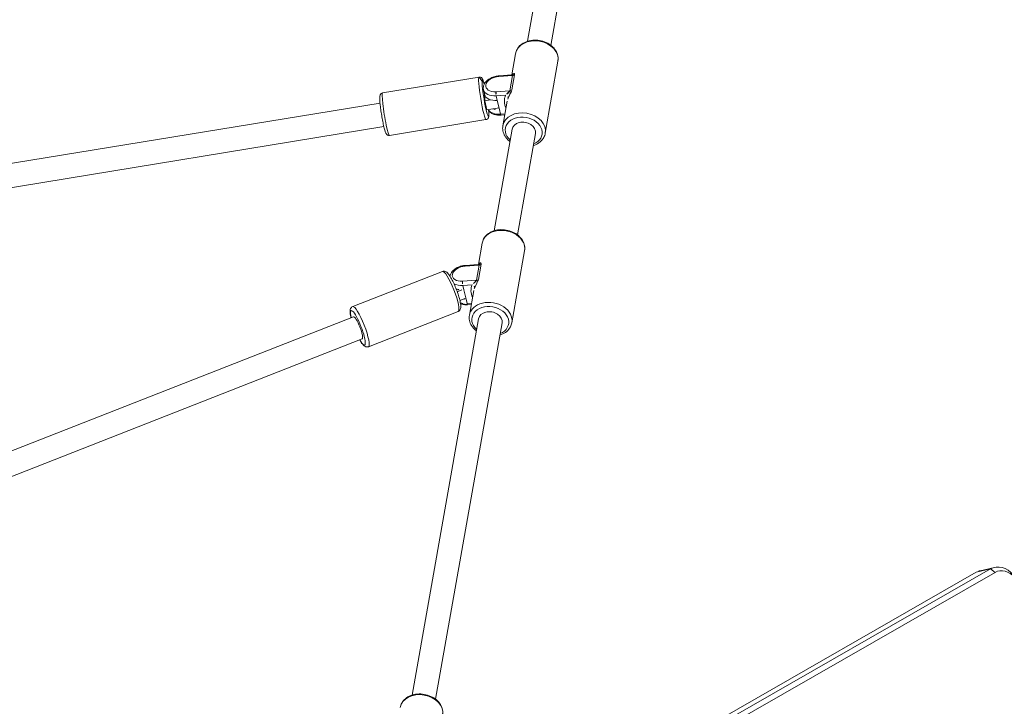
# Model space of a CAD drawing. Extents: x 5477758 to 5478338, y 5918274 to 5918502.
# Tile 114 of 121: x 5477951.685 to 5477952.346, y 5918463.409 to 5918463.871. Entities that reach past the tile are written whole.
import ezdxf

# ---------------------------------------------------------------- set-up
doc = ezdxf.new("R2010")
doc.units = 0
doc.layers.get('0').update_dxf_attribs({"color": 8, "linetype": 'CONTINUOUS', "lineweight": 13})
doc.layers.add('0_PROJEKTOWANE ZABAWKI', color=8, linetype='CONTINUOUS', lineweight=0)

# ---------------------------------------------------------------- blocks, each defined once
blk = doc.blocks.new('zw$CEC1')
for p, q in [((1040.960575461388, -597.1259107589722), (1040.960575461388, -596.1359611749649)), ((1041.297724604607, -596.1737560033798), (1041.004280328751, -596.4299927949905)), ((1059.792832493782, -657.7009848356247), (1041.297724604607, -596.1737560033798)), ((1041.004280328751, -596.4299927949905), (1059.499388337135, -657.9572215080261)), ((1041.004280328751, -597.4199422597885), (1041.004280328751, -596.4299927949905)), ((1059.499388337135, -658.9471710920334), (1041.004280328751, -597.4199422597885)), ((979.5114288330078, -608.5349798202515), (1000.004487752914, -617.267462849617)), ((978.8842089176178, -610.0069156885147), (999.3772678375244, -618.739398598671)), ((1001.145027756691, -617.0469161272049), (1005.670899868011, -618.9754765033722)), ((1000.00819170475, -619.7147997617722), (1001.345499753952, -620.2846523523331)), ((1002.329480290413, -620.510774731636), (1001.376665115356, -620.1047619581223)), ((1005.535193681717, -619.6242020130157), (1011.914677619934, -622.3426216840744)), ((1001.208769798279, -621.1318315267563), (1001.344727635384, -620.2900698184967)), ((1001.248608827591, -621.1637214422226), (1001.398201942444, -620.2375385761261)), ((1001.398201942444, -620.2375385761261), (1002.35101723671, -620.6435512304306)), ((1002.35101723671, -620.6435512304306), (1002.201424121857, -621.5697340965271)), ((1002.4781280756, -621.6204857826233), (1002.579194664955, -620.9947476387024)), ((1002.9857391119, -620.9835896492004), (1004.534063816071, -621.6433602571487)), ((1003.786688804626, -621.324889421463), (1003.738945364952, -621.6204857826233)), ((1003.817284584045, -621.6016240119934), (1003.85713326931, -621.3549072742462)), ((1004.907973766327, -621.096137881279), (1011.287457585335, -623.8145575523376)), ((1002.4781280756, -621.6204857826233), (1002.793332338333, -621.6204857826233)), ((1002.648137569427, -622.0486419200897), (1002.621868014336, -622.4463596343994)), ((1002.793332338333, -621.6204857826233), (1003.423740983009, -621.6204857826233)), ((1003.252276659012, -622.4463596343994), (1003.306826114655, -621.6204857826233)), ((1003.423740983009, -621.6204857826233), (1003.738945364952, -621.6204857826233)), ((1013.055217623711, -622.1220749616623), (1017.581089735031, -624.0506353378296)), ((1000.987371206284, -622.4643156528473), (1000.553924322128, -629.0266579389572)), ((1001.882618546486, -622.3667278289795), (1002.197822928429, -622.3667278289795)), ((1002.621868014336, -622.4463596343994), (1002.164892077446, -622.3667278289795)), ((1003.252276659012, -622.4463596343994), (1002.621868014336, -622.4463596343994)), ((1003.881065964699, -622.6554461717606), (1003.447618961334, -629.2177883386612)), ((1011.91838157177, -624.7899587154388), (1013.255689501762, -625.3598111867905)), ((1017.445383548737, -624.6993609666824), (1041.094642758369, -634.7767610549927)), ((1013.118959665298, -626.206990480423), (1013.254917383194, -625.3652287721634)), ((1013.158798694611, -626.23888027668), (1013.308391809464, -625.3126974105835)), ((1014.239670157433, -625.5859335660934), (1013.286854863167, -625.1799209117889)), ((1013.308391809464, -625.3126974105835), (1014.26120698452, -625.7187101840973)), ((1014.26120698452, -625.7187101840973), (1014.111613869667, -626.6448930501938)), ((1014.388317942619, -626.6956446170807), (1014.489384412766, -626.0699064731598)), ((1014.89592897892, -626.0587484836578), (1016.44425368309, -626.7185192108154)), ((1014.388317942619, -626.6956446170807), (1014.703522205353, -626.6956446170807)), ((1014.703522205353, -626.6956446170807), (1015.333930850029, -626.6956446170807)), ((1015.344314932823, -627.1187059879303), (1015.282111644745, -626.6956446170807)), ((1015.333930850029, -626.6956446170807), (1015.649135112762, -626.6956446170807)), ((1015.696878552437, -626.4000483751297), (1015.649135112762, -626.6956446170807)), ((1015.727474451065, -626.6767829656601), (1015.76732313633, -626.4300661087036)), ((1016.818163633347, -626.1712968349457), (1040.467422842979, -636.2486968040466)), ((1014.672875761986, -626.8396462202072), (1014.719953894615, -627.1598368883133)), ((1016.029405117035, -627.3981359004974), (1016.973268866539, -633.8176093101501)), ((1013.160252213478, -627.819991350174), (1014.104116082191, -634.2394646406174)), ((1001.183977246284, -629.3500974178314), (998.9238150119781, -663.5687185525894)), ((1002.780498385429, -629.4555487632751), (1000.527389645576, -663.5673816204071)), ((1014.775804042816, -634.3394404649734), (1019.084174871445, -663.6418350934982)), ((1016.358784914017, -634.1066925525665), (1020.671201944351, -663.4366065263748))]:
    blk.add_line(p, q)
for centre, major_axis, ratio, start_param, end_param in [((1042.960575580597, -595.9238291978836), (-1.70000000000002, -1.193489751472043e-15), 0.7071067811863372, 5.358160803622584, 6.49262481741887), ((1042.960575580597, -596.1359611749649), (-1.99999999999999, -1.332267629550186e-15), 0.7071067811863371, 5.358160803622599, 6.492624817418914), ((1042.960575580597, -597.1259107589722), (-2.00000000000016, -1.609823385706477e-15), 0.7071067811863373, 0, 0.2094395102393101), ((1000.576609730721, -618.3808579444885), (-0.5684180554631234, -1.333941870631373), 0.7622173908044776, 3.141592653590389, 6.283185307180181), ((1005.102481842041, -620.3094183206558), (0.5684180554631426, 1.333941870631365), 0.7622173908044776, 6.038236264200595e-13, 3.141592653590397), ((1005.221583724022, -620.360170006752), (-0.4900155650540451, -1.14994988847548), 0.7622173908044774, 2.265294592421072, 7.159483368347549), ((1001.240599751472, -620.2375385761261), (-0.07840249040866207, -0.1839919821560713), 0.7622173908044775, 1.884843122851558, 2.641299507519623), ((1005.221583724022, -620.360170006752), (0.3136099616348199, 0.7359679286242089), 0.7622173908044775, 5.994696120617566e-13, 3.141592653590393), ((1002.193415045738, -620.6435512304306), (0.07840249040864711, 0.1839919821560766), 0.7622173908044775, 5.026435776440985, 5.782892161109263), ((1001.725016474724, -621.3667278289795), (-1.874472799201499e-13, -0.8000000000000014), 0.6156614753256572, 4.455825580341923, 7.597418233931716), ((1001.406211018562, -621.1637214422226), (-0.1974412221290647, 0.03188986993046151), 0.1999639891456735, 6.384411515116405e-12, 0.6794331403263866), ((1002.698296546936, -621.0454992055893), (0.1214692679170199, 0.1588874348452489), 0.6354086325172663, 0.1607775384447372, 1.731573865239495), ((1003.43505525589, -619.5988961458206), (-0.64682054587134, -1.517933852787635), 0.7622173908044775, 6.091042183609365, 6.780665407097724), ((1003.554157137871, -619.6496477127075), (-0.5684180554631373, -1.3339418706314), 0.7622173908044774, 6.091042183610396, 6.283185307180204), ((1001.882618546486, -621.3667278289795), (-1.151856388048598e-14, -1.000000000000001), 0.6156614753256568, 0, 1.314232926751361), ((1002.197822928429, -621.3667278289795), (-1.226796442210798e-14, -1.000000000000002), 0.6156614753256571, 0, 1.314232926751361), ((1002.359026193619, -621.5697340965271), (0.1974412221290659, -0.03188986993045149), 0.1999639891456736, 3.821025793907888, 5.391822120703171), ((1003.143435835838, -621.3667278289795), (-2.343125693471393e-13, -1.000000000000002), 0.6156614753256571, 0.1883386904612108, 1.314232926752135), ((1002.828231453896, -621.3667278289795), (-2.34340324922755e-13, -1.000000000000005), 0.6156614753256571, 0.8204199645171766, 1.314232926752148), ((1003.619843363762, -621.5697340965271), (0.1974412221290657, -0.03188986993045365), 0.1999639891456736, 5.39182212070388, 6.283185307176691), ((1012.48679959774, -623.4560168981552), (-0.5684180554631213, -1.333941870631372), 0.7622173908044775, 3.141592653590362, 6.283185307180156), ((1002.434218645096, -622.5598808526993), (-1.446847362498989, 0.09556521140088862), 0.0840586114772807, 4.670069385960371e-12, 3.141592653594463), ((1002.447353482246, -622.3610221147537), (1.247282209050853, -0.08238380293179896), 0.08405861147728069, 2.406622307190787, 7.102389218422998), ((1017.012671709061, -625.3845772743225), (0.5684180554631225, 1.333941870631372), 0.7622173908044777, 6.42698978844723e-13, 3.141592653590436), ((1017.131773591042, -625.4353288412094), (-0.4900155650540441, -1.149949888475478), 0.7622173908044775, 2.265294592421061, 7.159483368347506), ((1017.131773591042, -625.4353288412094), (0.3136099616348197, 0.7359679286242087), 0.7622173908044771, 5.996516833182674e-13, 3.141592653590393), ((1013.150789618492, -625.3126974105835), (-0.07840249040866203, -0.1839919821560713), 0.7622173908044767, 1.884843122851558, 2.641299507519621), ((1014.103604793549, -625.7187101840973), (0.07840249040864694, 0.1839919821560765), 0.7622173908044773, 5.026435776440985, 5.782892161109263), ((1014.608486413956, -626.1206580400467), (0.1214692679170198, 0.1588874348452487), 0.6354086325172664, 0.1607775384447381, 1.731573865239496), ((1015.34524512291, -624.674054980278), (-0.6468205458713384, -1.517933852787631), 0.7622173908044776, 6.091042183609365, 6.780665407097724), ((1015.46434700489, -624.7248066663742), (-0.5684180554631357, -1.333941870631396), 0.7622173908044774, 6.091042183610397, 6.283185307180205), ((1013.635206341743, -626.4418866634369), (-1.87516668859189e-13, -0.8000000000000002), 0.6156614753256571, 4.455825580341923, 7.597418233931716), ((1013.316400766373, -626.23888027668), (-0.197441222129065, 0.03188986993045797), 0.1999639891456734, 2.644021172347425e-12, 0.6794331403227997), ((1014.269216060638, -626.6448930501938), (0.1974412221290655, -0.03188986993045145), 0.1999639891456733, 3.821025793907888, 5.39182212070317), ((1013.792808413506, -626.4418866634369), (1.706412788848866e-13, 0.9999999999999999), 0.6156614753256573, 3.769361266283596, 4.455825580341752), ((1014.108012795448, -626.4418866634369), (1.709188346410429e-13, 1.000000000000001), 0.6156614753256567, 3.871905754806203, 4.455825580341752), ((1014.738421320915, -626.4418866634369), (-2.343958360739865e-13, -0.9999999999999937), 0.615661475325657, 1.161722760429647, 1.314232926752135), ((1015.053625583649, -626.4418866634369), (-2.345901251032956e-13, -1.000000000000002), 0.615661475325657, 0.8216943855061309, 1.314232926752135), ((1015.530033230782, -626.6448930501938), (0.1974412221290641, -0.031889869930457), 0.1999639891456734, 5.391822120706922, 6.283185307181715), ((1014.594828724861, -627.6090636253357), (-1.434576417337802, -0.2109277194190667), 0.1830440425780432, 3.141592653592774, 6.283185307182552), ((1002.000771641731, -629.1222231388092), (1.446847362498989, -0.0955652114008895), 0.08405861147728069, 3.141592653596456, 6.283185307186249), ((1015.538692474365, -634.0285369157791), (1.434576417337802, 0.2109277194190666), 0.1830440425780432, 2.980901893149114e-12, 3.141592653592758), ((1015.567294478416, -634.2230664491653), (-1.236703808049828, -0.1818342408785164), 0.1830440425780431, 2.265294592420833, 7.159483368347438), ((1015.567294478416, -634.2230664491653), (0.7914904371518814, 0.1163739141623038), 0.183044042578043, 0, 3.141592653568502), ((1041.666764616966, -635.8901561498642), (-0.5684180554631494, -1.333941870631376), 0.7622173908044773, 3.141592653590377, 6.28318530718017)]:
    blk.add_ellipse(centre, major_axis=major_axis, ratio=ratio, start_param=start_param, end_param=end_param)
for points, knots in [([(1001.145027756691, -617.0469161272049), (1001.0358325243, -617.0003858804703), (1000.917685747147, -616.9752144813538), (1000.674192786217, -616.9689074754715), (1000.548872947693, -616.9889302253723), (1000.299905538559, -617.072291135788), (1000.176679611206, -617.1379166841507), (999.945378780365, -617.3088376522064), (999.8379675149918, -617.4154894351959), (999.6513266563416, -617.6581873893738), (999.5724444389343, -617.7945498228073), (999.4515016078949, -618.0829184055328), (999.4095153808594, -618.2349228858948), (999.3672835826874, -618.5397117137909), (999.3669545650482, -618.6924842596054), (999.4096881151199, -618.9827027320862), (999.4522577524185, -619.1203591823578), (999.5769245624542, -619.3629161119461), (999.6575990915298, -619.4688318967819), (999.8304538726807, -619.6212176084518), (999.9160768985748, -619.6755480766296), (1000.00819170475, -619.7147997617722)], [1.256749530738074, 1.256749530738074, 1.256749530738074, 1.256749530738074, 1.549785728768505, 1.549785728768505, 1.851549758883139, 1.851549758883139, 2.170430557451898, 2.170430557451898, 2.500845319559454, 2.500845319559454, 2.835019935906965, 2.835019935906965, 3.169762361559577, 3.169762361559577, 3.503864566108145, 3.503864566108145, 3.833854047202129, 3.833854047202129, 4.151143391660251, 4.151143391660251, 4.398342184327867, 4.398342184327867, 4.398342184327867, 4.398342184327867]), ([(1006.301823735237, -619.9508776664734), (1006.299181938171, -619.9175614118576), (1006.295455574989, -619.8845026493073), (1006.269403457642, -619.7075736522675), (1006.226833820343, -619.5699172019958), (1006.102166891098, -619.3273601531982), (1006.021492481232, -619.2214443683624), (1005.848637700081, -619.0690588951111), (1005.763014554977, -619.014728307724), (1005.670899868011, -618.9754765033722)], [6.570589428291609, 6.570589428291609, 6.570589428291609, 6.570589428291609, 6.645457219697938, 6.645457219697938, 6.975446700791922, 6.975446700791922, 7.292736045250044, 7.292736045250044, 7.53993483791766, 7.53993483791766, 7.53993483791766, 7.53993483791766]), ([(1001.376665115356, -620.1047619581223), (1001.326921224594, -620.0835651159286), (1001.294134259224, -620.0886253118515), (1001.269364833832, -620.1226794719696), (1001.272040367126, -620.1478877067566), (1001.29675257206, -620.1932530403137), (1001.311184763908, -620.2118434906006), (1001.334966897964, -620.2352492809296), (1001.339503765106, -620.239499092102), (1001.344272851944, -620.2437613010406)], [-0.7059006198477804, -0.7059006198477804, -0.7059006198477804, -0.7059006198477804, -0.4553058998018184, -0.4553058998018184, -0.2294177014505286, -0.2294177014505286, -0.08823757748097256, -0.08823757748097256, -0.05710798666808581, -0.05710798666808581, -0.05710798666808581, -0.05710798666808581]), ([(1001.338990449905, -620.2272357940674), (1001.338990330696, -620.2272363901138), (1001.338995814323, -620.2272468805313), (1001.339199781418, -620.2276293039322), (1001.341269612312, -620.2310956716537), (1001.345332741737, -620.2479600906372), (1001.347361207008, -620.2593810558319), (1001.346013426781, -620.2805265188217), (1001.345526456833, -620.2851229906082), (1001.344727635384, -620.2900698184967)], [0.2462609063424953, 0.2462609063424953, 0.2462609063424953, 0.2462609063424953, 0.2510164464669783, 0.2510164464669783, 0.3346885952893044, 0.3346885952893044, 0.4014939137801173, 0.4014939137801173, 0.4183607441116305, 0.4183607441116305, 0.4183607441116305, 0.4183607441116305]), ([(1001.344715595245, -620.2900642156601), (1001.34551012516, -620.2851821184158), (1001.34649336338, -620.2804886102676), (1001.35563313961, -620.2456736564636), (1001.373329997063, -620.2269401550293), (1001.398201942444, -620.2375385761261)], [0.4183607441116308, 0.4183607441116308, 0.4183607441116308, 0.4183607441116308, 0.4553058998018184, 0.4553058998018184, 0.7059006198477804, 0.7059006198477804, 0.7059006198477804, 0.7059006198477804]), ([(1002.802037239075, -620.876305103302), (1002.760231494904, -620.8443446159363), (1002.710738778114, -620.8036780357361), (1002.61160504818, -620.7193918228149), (1002.562183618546, -620.67622423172), (1002.480741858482, -620.6091760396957), (1002.448979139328, -620.584085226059), (1002.398749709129, -620.5488729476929), (1002.379804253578, -620.5367183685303), (1002.350488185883, -620.5204672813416), (1002.339645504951, -620.5151063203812), (1002.329480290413, -620.510774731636)], [-0.7066378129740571, -0.7066378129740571, -0.7066378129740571, -0.7066378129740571, -0.4739907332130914, -0.4739907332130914, -0.2642385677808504, -0.2642385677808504, -0.1331434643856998, -0.1331434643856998, -0.05120902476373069, -0.05120902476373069, -3.851859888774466e-33, -3.851859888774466e-33, -3.851859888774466e-33, -3.851859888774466e-33]), ([(1002.35101723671, -620.6435512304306), (1002.35609972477, -620.6457170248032), (1002.361471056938, -620.6490342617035), (1002.375876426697, -620.6604033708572), (1002.385075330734, -620.6700083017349), (1002.409280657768, -620.6997026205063), (1002.424414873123, -620.7224916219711), (1002.46315407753, -620.7856839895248), (1002.486613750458, -620.828490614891), (1002.534228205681, -620.9148856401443), (1002.558345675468, -620.9583787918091), (1002.579194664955, -620.9947476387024)], [3.851859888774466e-33, 3.851859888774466e-33, 3.851859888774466e-33, 3.851859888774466e-33, 0.05120902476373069, 0.05120902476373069, 0.1331434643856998, 0.1331434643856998, 0.2642385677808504, 0.2642385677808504, 0.4739907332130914, 0.4739907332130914, 0.7066378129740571, 0.7066378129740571, 0.7066378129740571, 0.7066378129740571]), ([(1001.882618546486, -622.3667278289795), (1001.814830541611, -622.3667278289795), (1001.747288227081, -622.352657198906), (1001.617507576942, -622.2991009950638), (1001.556198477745, -622.2579874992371), (1001.439100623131, -622.1493992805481), (1001.385866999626, -622.0785466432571), (1001.294173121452, -621.9134885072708), (1001.257571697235, -621.8175073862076), (1001.206798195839, -621.6144194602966), (1001.192806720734, -621.5072438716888), (1001.188481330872, -621.3096953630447), (1001.194608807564, -621.2195074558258), (1001.208769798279, -621.1318315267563)], [1.314232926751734, 1.314232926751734, 1.314232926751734, 1.314232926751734, 1.563032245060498, 1.563032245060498, 1.832996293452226, 1.832996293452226, 2.15093193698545, 2.15093193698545, 2.499293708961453, 2.499293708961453, 2.849480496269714, 2.849480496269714, 3.141592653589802, 3.141592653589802, 3.141592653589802, 3.141592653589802]), ([(1004.534063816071, -621.6433602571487), (1004.643259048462, -621.6898903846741), (1004.761405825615, -621.7150620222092), (1005.004898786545, -621.7213687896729), (1005.130218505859, -621.7013462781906), (1005.379186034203, -621.617985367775), (1005.502411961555, -621.5523597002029), (1005.635837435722, -621.4537642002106), (1005.655376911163, -621.4385544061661), (1005.674603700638, -621.4228135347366)], [4.398342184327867, 4.398342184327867, 4.398342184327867, 4.398342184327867, 4.691378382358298, 4.691378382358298, 4.993142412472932, 4.993142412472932, 5.312023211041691, 5.312023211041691, 5.367687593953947, 5.367687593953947, 5.367687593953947, 5.367687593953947]), ([(1003.258411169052, -622.353484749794), (1003.286664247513, -622.346922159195), (1003.314301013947, -622.337993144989), (1003.406766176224, -622.2998358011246), (1003.466632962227, -622.260138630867), (1003.572085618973, -622.1639592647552), (1003.617903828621, -622.1074571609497), (1003.696424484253, -621.982670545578), (1003.729155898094, -621.9143112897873), (1003.781826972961, -621.7694478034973), (1003.801749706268, -621.6929247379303), (1003.815904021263, -621.6100506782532), (1003.816603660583, -621.6058403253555), (1003.817284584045, -621.6016240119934)], [5.110993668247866, 5.110993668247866, 5.110993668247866, 5.110993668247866, 5.217751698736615, 5.217751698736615, 5.48059828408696, 5.48059828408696, 5.743444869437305, 5.743444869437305, 6.006291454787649, 6.006291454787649, 6.269138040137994, 6.269138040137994, 6.283185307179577, 6.283185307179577, 6.283185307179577, 6.283185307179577]), ([(1013.055217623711, -622.1220749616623), (1012.946022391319, -622.075544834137), (1012.827875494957, -622.0503733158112), (1012.584382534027, -622.0440664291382), (1012.459062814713, -622.0640890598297), (1012.210095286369, -622.1474498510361), (1012.086869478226, -622.2130755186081), (1011.855568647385, -622.3839966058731), (1011.748157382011, -622.4906482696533), (1011.561516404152, -622.7333462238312), (1011.482634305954, -622.869708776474), (1011.361691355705, -623.1580772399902), (1011.31970512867, -623.3100817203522), (1011.277473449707, -623.6148706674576), (1011.277144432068, -623.7676430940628), (1011.31987786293, -624.0578616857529), (1011.362447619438, -624.1955180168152), (1011.487114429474, -624.4380750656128), (1011.567788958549, -624.5439908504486), (1011.7406437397, -624.6963764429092), (1011.826266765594, -624.750706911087), (1011.91838157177, -624.7899587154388)], [1.256749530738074, 1.256749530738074, 1.256749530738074, 1.256749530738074, 1.549785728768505, 1.549785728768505, 1.851549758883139, 1.851549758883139, 2.170430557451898, 2.170430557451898, 2.500845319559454, 2.500845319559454, 2.835019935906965, 2.835019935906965, 3.169762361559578, 3.169762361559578, 3.503864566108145, 3.503864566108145, 3.833854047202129, 3.833854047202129, 4.151143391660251, 4.151143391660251, 4.398342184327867, 4.398342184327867, 4.398342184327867, 4.398342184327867]), ([(1000.987371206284, -622.4643156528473), (1000.989013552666, -622.4394515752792), (1000.995388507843, -622.4151387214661), (1001.014040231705, -622.3722019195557), (1001.026423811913, -622.354329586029), (1001.053244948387, -622.3232029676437), (1001.067453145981, -622.3117643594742), (1001.097951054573, -622.2904688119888), (1001.112835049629, -622.2832951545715), (1001.154768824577, -622.2653585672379), (1001.177146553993, -622.2599996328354), (1001.258164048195, -622.2429957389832), (1001.321700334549, -622.2371519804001), (1001.439837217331, -622.2306767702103), (1001.480866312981, -622.2291408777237), (1001.524941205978, -622.2281118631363)], [5.378392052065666, 5.378392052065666, 5.378392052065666, 5.378392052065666, 5.408482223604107, 5.408482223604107, 5.441585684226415, 5.441585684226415, 5.482916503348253, 5.482916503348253, 5.542330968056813, 5.542330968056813, 5.670228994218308, 5.670228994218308, 5.984388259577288, 5.984388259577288, 6.132234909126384, 6.132234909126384, 6.132234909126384, 6.132234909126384]), ([(1003.306821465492, -622.3397554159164), (1003.400541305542, -622.3531770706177), (1003.482351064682, -622.3670154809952), (1003.638492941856, -622.399710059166), (1003.690973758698, -622.4043955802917), (1003.784816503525, -622.4624109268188), (1003.798716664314, -622.4719220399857), (1003.830554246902, -622.5026174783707), (1003.849419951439, -622.5239642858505), (1003.873813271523, -622.5805660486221), (1003.880940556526, -622.6083300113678), (1003.881592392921, -622.643678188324), (1003.881454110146, -622.6495702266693), (1003.881065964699, -622.6554461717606)], [7.687126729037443, 7.687126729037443, 7.687126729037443, 7.687126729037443, 7.983590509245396, 7.983590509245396, 8.362841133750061, 8.362841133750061, 8.420752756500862, 8.420752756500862, 8.477008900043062, 8.477008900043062, 8.512873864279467, 8.512873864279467, 8.51998470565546, 8.51998470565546, 8.51998470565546, 8.51998470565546]), ([(1018.212013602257, -625.0260365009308), (1018.209371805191, -624.9927203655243), (1018.205645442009, -624.9596614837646), (1018.179593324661, -624.7827324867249), (1018.137023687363, -624.6450760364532), (1018.012356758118, -624.4025191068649), (1017.931682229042, -624.2966032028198), (1017.758827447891, -624.1442176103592), (1017.673204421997, -624.0898872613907), (1017.581089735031, -624.0506353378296)], [6.570589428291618, 6.570589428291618, 6.570589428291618, 6.570589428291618, 6.645457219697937, 6.645457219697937, 6.975446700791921, 6.975446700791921, 7.292736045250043, 7.292736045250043, 7.53993483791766, 7.53993483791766, 7.53993483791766, 7.53993483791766]), ([(1013.286854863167, -625.1799209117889), (1013.237111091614, -625.1587240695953), (1013.204324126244, -625.1637841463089), (1013.179554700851, -625.1978384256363), (1013.182230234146, -625.2230466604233), (1013.20694231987, -625.2684119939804), (1013.221374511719, -625.2870024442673), (1013.245156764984, -625.310408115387), (1013.249693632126, -625.3146580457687), (1013.254462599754, -625.318920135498)], [-0.7059006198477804, -0.7059006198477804, -0.7059006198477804, -0.7059006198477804, -0.4553058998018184, -0.4553058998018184, -0.2294177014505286, -0.2294177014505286, -0.08823757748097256, -0.08823757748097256, -0.05710798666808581, -0.05710798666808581, -0.05710798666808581, -0.05710798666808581]), ([(1013.249180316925, -625.3023946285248), (1013.249180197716, -625.3023953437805), (1013.249185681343, -625.302405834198), (1013.249389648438, -625.3027881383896), (1013.251459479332, -625.3062546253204), (1013.255522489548, -625.3231189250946), (1013.257551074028, -625.3345400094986), (1013.256203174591, -625.3556854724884), (1013.255716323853, -625.3602819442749), (1013.254917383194, -625.3652287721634)], [0.2462609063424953, 0.2462609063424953, 0.2462609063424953, 0.2462609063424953, 0.2510164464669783, 0.2510164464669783, 0.3346885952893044, 0.3346885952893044, 0.4014939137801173, 0.4014939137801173, 0.4183607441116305, 0.4183607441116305, 0.4183607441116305, 0.4183607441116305]), ([(1013.254905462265, -625.3652230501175), (1013.255699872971, -625.3603410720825), (1013.2566832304, -625.355647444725), (1013.26582300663, -625.320832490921), (1013.283519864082, -625.3020989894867), (1013.308391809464, -625.3126974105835)], [0.4183607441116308, 0.4183607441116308, 0.4183607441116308, 0.4183607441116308, 0.4553058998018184, 0.4553058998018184, 0.7059006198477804, 0.7059006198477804, 0.7059006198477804, 0.7059006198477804]), ([(1014.712227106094, -625.9514640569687), (1014.670421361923, -625.919503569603), (1014.620928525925, -625.8788368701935), (1014.521794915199, -625.7945507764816), (1014.472373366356, -625.7513830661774), (1014.390931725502, -625.6843349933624), (1014.359169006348, -625.6592440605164), (1014.308939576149, -625.6240319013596), (1014.289994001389, -625.6118772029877), (1014.260678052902, -625.595626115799), (1014.249835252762, -625.5902651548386), (1014.239670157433, -625.5859335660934)], [-0.7066378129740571, -0.7066378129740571, -0.7066378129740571, -0.7066378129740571, -0.4739907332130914, -0.4739907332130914, -0.2642385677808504, -0.2642385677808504, -0.1331434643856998, -0.1331434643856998, -0.05120902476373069, -0.05120902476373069, -3.851859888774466e-33, -3.851859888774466e-33, -3.851859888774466e-33, -3.851859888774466e-33]), ([(1014.26120698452, -625.7187101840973), (1014.266289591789, -625.7208759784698), (1014.271660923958, -625.7241930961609), (1014.286066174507, -625.7355623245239), (1014.295265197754, -625.7451672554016), (1014.319470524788, -625.7748614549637), (1014.334604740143, -625.7976504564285), (1014.37334394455, -625.8608429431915), (1014.396803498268, -625.9036495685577), (1014.444418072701, -625.9900444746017), (1014.468535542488, -626.0335376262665), (1014.489384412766, -626.0699064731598)], [3.851859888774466e-33, 3.851859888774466e-33, 3.851859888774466e-33, 3.851859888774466e-33, 0.05120902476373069, 0.05120902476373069, 0.1331434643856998, 0.1331434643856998, 0.2642385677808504, 0.2642385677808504, 0.4739907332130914, 0.4739907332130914, 0.7066378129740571, 0.7066378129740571, 0.7066378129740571, 0.7066378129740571]), ([(1013.593958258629, -627.4016016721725), (1013.526919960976, -627.3737397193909), (1013.466049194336, -627.3328319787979), (1013.34929049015, -627.2245579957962), (1013.296056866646, -627.1537054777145), (1013.204362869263, -626.9886474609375), (1013.167761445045, -626.8926663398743), (1013.116988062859, -626.6895784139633), (1013.102996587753, -626.5824027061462), (1013.098671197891, -626.3848543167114), (1013.104798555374, -626.2946664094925), (1013.118959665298, -626.206990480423)], [1.564734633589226, 1.564734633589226, 1.564734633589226, 1.564734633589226, 1.832996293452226, 1.832996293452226, 2.15093193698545, 2.15093193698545, 2.499293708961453, 2.499293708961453, 2.849480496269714, 2.849480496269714, 3.141592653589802, 3.141592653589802, 3.141592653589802, 3.141592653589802]), ([(1015.563112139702, -627.1269007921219), (1015.564534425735, -627.1246825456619), (1015.565948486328, -627.1224564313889), (1015.606614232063, -627.0578294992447), (1015.639345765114, -626.9894701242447), (1015.692016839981, -626.844606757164), (1015.711939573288, -626.7680835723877), (1015.726093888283, -626.6852095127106), (1015.726793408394, -626.6809990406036), (1015.727474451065, -626.6767829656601)], [5.734034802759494, 5.734034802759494, 5.734034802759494, 5.734034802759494, 5.743444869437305, 5.743444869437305, 6.006291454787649, 6.006291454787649, 6.269138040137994, 6.269138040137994, 6.283185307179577, 6.283185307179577, 6.283185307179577, 6.283185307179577]), ([(1016.44425368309, -626.7185192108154), (1016.553448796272, -626.7650493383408), (1016.671595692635, -626.7902208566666), (1016.915088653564, -626.7965277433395), (1017.040408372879, -626.776505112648), (1017.289375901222, -626.6931442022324), (1017.412601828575, -626.6275186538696), (1017.546027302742, -626.5289231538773), (1017.565566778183, -626.5137132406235), (1017.584793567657, -626.4979724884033)], [4.398342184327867, 4.398342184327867, 4.398342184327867, 4.398342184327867, 4.691378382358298, 4.691378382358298, 4.993142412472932, 4.993142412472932, 5.312023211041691, 5.312023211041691, 5.367687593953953, 5.367687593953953, 5.367687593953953, 5.367687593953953]), ([(1016.029405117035, -627.3981359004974), (1016.02427983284, -627.3632776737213), (1016.011063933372, -627.3301870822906), (1015.975222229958, -627.2728596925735), (1015.952340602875, -627.2504243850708), (1015.894046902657, -627.2049690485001), (1015.859252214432, -627.1891837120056), (1015.724302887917, -627.1399381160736), (1015.61324441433, -627.1274086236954), (1015.360892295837, -627.1164640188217), (1015.230938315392, -627.1183716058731), (1014.959910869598, -627.1340831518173), (1014.820397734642, -627.1471087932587), (1014.539624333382, -627.1823378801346), (1014.39850461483, -627.2043936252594), (1014.126172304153, -627.2555782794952), (1013.995067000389, -627.2846971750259), (1013.75276196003, -627.3482021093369), (1013.64228785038, -627.3825545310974), (1013.443513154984, -627.4584505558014), (1013.35988342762, -627.4971888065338), (1013.257055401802, -627.5760375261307), (1013.227137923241, -627.6028592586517), (1013.188562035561, -627.6626907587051), (1013.177538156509, -627.6840869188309), (1013.159192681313, -627.7417259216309), (1013.154541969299, -627.7811542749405), (1013.160252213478, -627.819991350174)], [2.247519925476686, 2.247519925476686, 2.247519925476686, 2.247519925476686, 2.327507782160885, 2.327507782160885, 2.420628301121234, 2.420628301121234, 2.573786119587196, 2.573786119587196, 3.010022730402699, 3.010022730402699, 3.368810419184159, 3.368810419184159, 3.703175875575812, 3.703175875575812, 4.03250816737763, 4.03250816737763, 4.362581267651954, 4.362581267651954, 4.700276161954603, 4.700276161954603, 5.071592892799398, 5.071592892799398, 5.230352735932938, 5.230352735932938, 5.299994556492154, 5.299994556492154, 5.389112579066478, 5.389112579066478, 5.389112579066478, 5.389112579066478]), ([(1003.447618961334, -629.2177883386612), (1003.445976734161, -629.2426525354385), (1003.439601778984, -629.2669653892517), (1003.420950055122, -629.3099021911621), (1003.408566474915, -629.3277745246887), (1003.38174533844, -629.3589010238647), (1003.367537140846, -629.3703396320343), (1003.337039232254, -629.3916352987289), (1003.322155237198, -629.398808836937), (1003.28022146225, -629.4167454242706), (1003.257843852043, -629.4221043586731), (1003.176826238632, -629.4391083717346), (1003.113289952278, -629.4449521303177), (1002.94088613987, -629.4544017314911), (1002.829216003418, -629.4563100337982), (1002.586543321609, -629.4543863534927), (1002.458174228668, -629.4509822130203), (1002.19157576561, -629.4397038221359), (1002.05359852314, -629.4318984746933), (1001.780368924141, -629.4126842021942), (1001.645171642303, -629.4012893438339), (1001.389941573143, -629.3759347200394), (1001.270072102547, -629.361975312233), (1001.055233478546, -629.3324095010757), (1000.961210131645, -629.3168833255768), (1000.796497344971, -629.2823939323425), (1000.74401652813, -629.2777084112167), (1000.650173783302, -629.2196930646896), (1000.636273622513, -629.2101819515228), (1000.604436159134, -629.1794865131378), (1000.585570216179, -629.1581398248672), (1000.561177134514, -629.1015380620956), (1000.554049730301, -629.0737738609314), (1000.553397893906, -629.0384259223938), (1000.553536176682, -629.0325337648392), (1000.553924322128, -629.0266579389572)], [2.236799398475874, 2.236799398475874, 2.236799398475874, 2.236799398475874, 2.266889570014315, 2.266889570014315, 2.299993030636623, 2.299993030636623, 2.341323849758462, 2.341323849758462, 2.400738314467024, 2.400738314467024, 2.528636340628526, 2.528636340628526, 2.842795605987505, 2.842795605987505, 3.202867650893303, 3.202867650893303, 3.533004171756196, 3.533004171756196, 3.858141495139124, 3.858141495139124, 4.1824414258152, 4.1824414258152, 4.508442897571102, 4.508442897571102, 4.841997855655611, 4.841997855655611, 5.22124848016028, 5.22124848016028, 5.27916010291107, 5.27916010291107, 5.33541624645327, 5.33541624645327, 5.371281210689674, 5.371281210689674, 5.378392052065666, 5.378392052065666, 5.378392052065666, 5.378392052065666]), ([(1016.385167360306, -634.2861267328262), (1016.457981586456, -634.2645075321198), (1016.525152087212, -634.2420952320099), (1016.690008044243, -634.1791501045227), (1016.773637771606, -634.1404118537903), (1016.876465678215, -634.0615631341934), (1016.906383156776, -634.0347414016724), (1016.944959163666, -633.9749097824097), (1016.955982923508, -633.9535137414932), (1016.974328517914, -633.8958747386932), (1016.978979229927, -633.8564463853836), (1016.973268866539, -633.8176093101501)], [7.625159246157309, 7.625159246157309, 7.625159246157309, 7.625159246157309, 7.841868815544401, 7.841868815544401, 8.213185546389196, 8.213185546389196, 8.371945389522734, 8.371945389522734, 8.441587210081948, 8.441587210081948, 8.530705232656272, 8.530705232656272, 8.530705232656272, 8.530705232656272]), ([(1014.104116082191, -634.2394646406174), (1014.109241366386, -634.2743228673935), (1014.122457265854, -634.3074135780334), (1014.15829885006, -634.3647410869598), (1014.181180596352, -634.3871762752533), (1014.23947429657, -634.432631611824), (1014.274268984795, -634.4484169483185), (1014.40921831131, -634.4976625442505), (1014.520276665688, -634.5101920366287), (1014.704148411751, -634.5181666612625), (1014.752050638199, -634.5190426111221), (1014.802186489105, -634.5188745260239)], [5.389112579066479, 5.389112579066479, 5.389112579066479, 5.389112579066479, 5.469100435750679, 5.469100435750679, 5.562220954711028, 5.562220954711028, 5.715378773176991, 5.715378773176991, 6.151615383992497, 6.151615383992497, 6.294658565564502, 6.294658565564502, 6.294658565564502, 6.294658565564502]), ([(1042.235182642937, -634.5562143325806), (1042.125987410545, -634.509684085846), (1042.007840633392, -634.4845125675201), (1041.764347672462, -634.4782056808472), (1041.639027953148, -634.498228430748), (1041.390060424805, -634.5815892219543), (1041.266834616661, -634.6472147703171), (1041.03553378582, -634.8181358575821), (1040.928122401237, -634.9247875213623), (1040.741481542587, -635.1674855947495), (1040.66259932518, -635.303848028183), (1040.541656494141, -635.5922164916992), (1040.499670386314, -635.7442210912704), (1040.457438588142, -636.0490099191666), (1040.457109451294, -636.2017823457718), (1040.499843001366, -636.4920009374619), (1040.542412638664, -636.6296573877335), (1040.667079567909, -636.8722143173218), (1040.747753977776, -636.9781301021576), (1040.920608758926, -637.1305158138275), (1041.00623190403, -637.184846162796), (1041.098346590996, -637.2240979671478)], [1.256749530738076, 1.256749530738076, 1.256749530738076, 1.256749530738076, 1.549785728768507, 1.549785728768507, 1.851549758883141, 1.851549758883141, 2.1704305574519, 2.1704305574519, 2.500845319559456, 2.500845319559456, 2.835019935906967, 2.835019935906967, 3.169762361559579, 3.169762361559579, 3.503864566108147, 3.503864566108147, 3.833854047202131, 3.833854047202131, 4.151143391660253, 4.151143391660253, 4.398342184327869, 4.398342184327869, 4.398342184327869, 4.398342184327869])]:
    blk.add_open_spline(points, degree=3, knots=knots)

msp = doc.modelspace()

# ---------------------------------------------------------------- block references
at = {"layer": '0_PROJEKTOWANE ZABAWKI', "xscale": 0.009981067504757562, "yscale": 0.009981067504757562, "zscale": 0.009981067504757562, "rotation": 283.0720937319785}
msp.add_blockref('zw$CEC1', (5477955.785412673, 5918474.969202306), dxfattribs=at)

doc.saveas('drawing.dxf')
